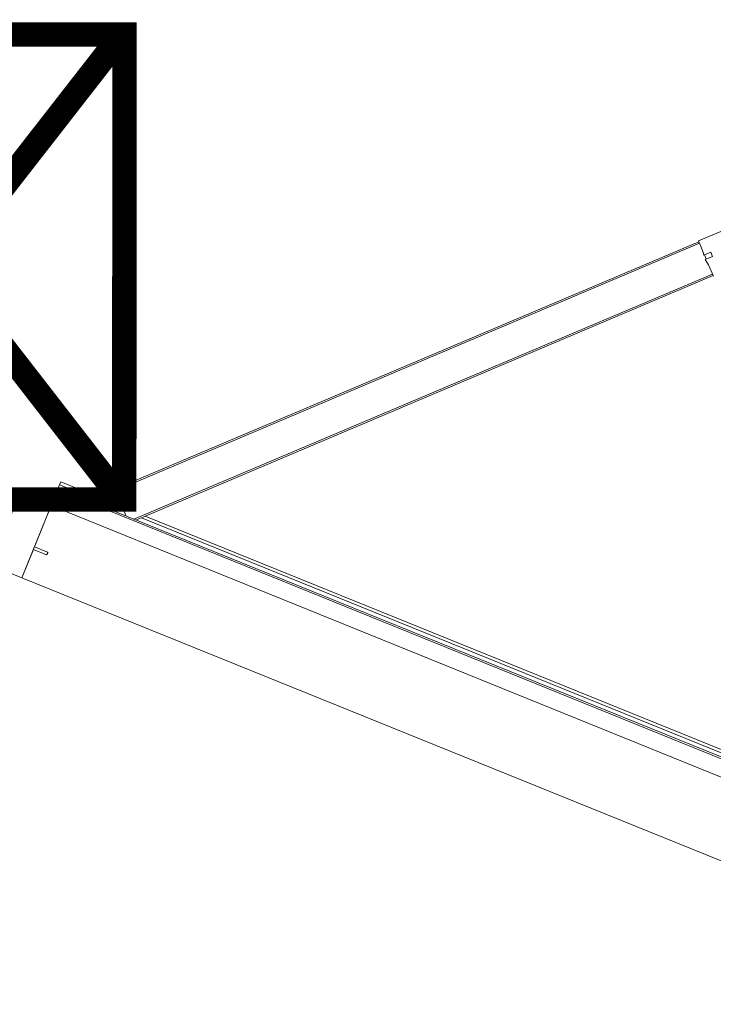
# Model space of a CAD drawing. Header units: millimetres. Extents: x 1512 to 2105, y 794 to 1149.
# Tile 37 of 256: x 1639.497 to 1640.404, y 863.256 to 864.543. Entities that reach past the tile are written whole.
import ezdxf

# ---------------------------------------------------------------- set-up
doc = ezdxf.new("R2010")
doc.units = ezdxf.units.MM
doc.layers.add('A-DOOR', color=31, linetype='Continuous', lineweight=9)
doc.styles.get("Standard").update_dxf_attribs({"font": 'arial.ttf'})

# ---------------------------------------------------------------- blocks, each defined once
blk = doc.blocks.new('5-panel_Bi-fold_external_door_10806 - Type 1-225860-همکف')
at = {"layer": 'A-DOOR'}
for p, q in [((-1.6227, 0.7434), (-1.6764, 0.6897)), ((-1.6757, 0.689), (-2.262, 0.1027)), ((-1.6743, 0.6876), (-2.2606, 0.1012)), ((-1.6764, 0.6897), (-1.6652, 0.6785)), ((-1.6757, 0.689), (-1.6743, 0.6876)), ((-1.6632, 0.675), (-1.6561, 0.6821)), ((-1.6561, 0.6821), (-1.6518, 0.6779)), ((-1.6652, 0.6785), (-1.6632, 0.675)), ((-1.6624, 0.6757), (-1.6582, 0.6715)), ((-1.6518, 0.6779), (-1.6592, 0.6705)), ((-1.6592, 0.6705), (-1.6526, 0.6659)), ((-1.6432, 0.6565), (-2.2239, 0.0757)), ((-1.6526, 0.6659), (-1.641, 0.6543)), ((-1.6432, 0.6565), (-1.6417, 0.655)), ((-1.6417, 0.655), (-2.2211, 0.0757)), ((-2.2627, 0.1034), (-2.2904, 0.0757)), ((-2.2516, 0.0922), (-2.2627, 0.1034)), ((-2.2606, 0.1012), (-2.262, 0.1027)), ((-2.2551, 0.083), (-2.248, 0.0901)), ((-2.248, 0.0901), (-2.2516, 0.0922)), ((-2.281, 0.0851), (-2.331, 0.0851)), ((-2.331, 0.0811), (-2.331, 0.0851)), ((-2.331, 0.0811), (-2.285, 0.0811)), ((-2.331, 0.0801), (-2.331, 0.0811)), ((-2.331, 0.0755), (-2.331, 0.0801)), ((-2.2509, 0.0788), (-2.2551, 0.083)), ((-2.2435, 0.0861), (-2.2509, 0.0788)), ((-2.2445, 0.0851), (-2.2488, 0.0894)), ((-2.2389, 0.0796), (-2.2435, 0.0861)), ((-2.2351, 0.0757), (-2.2389, 0.0796)), ((-2.2157, 0.0811), (-0.936, 0.0811)), ((-0.94, 0.0851), (-2.2117, 0.0851)), ((2.581, 0.0759), (-2.331, 0.0759)), ((-2.331, 0.0755), (-2.331, 0.0759)), ((-2.331, 0.0743), (-2.331, 0.0755)), ((-2.331, 0.0737), (-2.331, 0.0743)), ((2.581, 0.0737), (-2.331, 0.0737)), ((-2.331, 0.0693), (-2.331, 0.0737)), ((-2.331, 0.0538), (-2.331, 0.0693)), ((-2.331, 0.0516), (-2.375, 0.0516)), ((-2.375, 0.0516), (-2.375, -0.05)), ((-2.3461, 0.0569), (-2.3469, 0.0569)), ((-2.3461, 0.0569), (-2.3469, 0.0569)), ((-2.3461, 0.0553), (-2.3461, 0.0569)), ((-2.3461, 0.0553), (-2.3461, 0.0569)), ((-2.335, 0.0553), (-2.3461, 0.0553)), ((-2.331, 0.0569), (-2.335, 0.0569)), ((-2.335, 0.0569), (-2.335, 0.0553)), ((-2.3325, 0.0594), (-2.3325, 0.0569)), ((-2.3325, 0.0594), (-2.3325, 0.0569)), ((-2.3325, 0.0594), (-2.3325, 0.0569)), ((-2.3325, 0.0594), (-2.3325, 0.0569)), ((-2.331, 0.0516), (-2.331, 0.0538)), ((-2.331, -0.05), (-2.331, 0.0516)), ((-2.331, 0.0516), (2.581, 0.0516)), ((-2.331, -0.0065), (-2.331, 0.0516)), ((-2.3125, -0.0065), (-2.331, -0.0065)), ((-2.331, -0.05), (-2.331, -0.0102)), ((-2.331, -0.0102), (-2.3125, -0.0102)), ((-2.312, -0.0097), (-2.312, -0.007)), ((-2.375, -0.05), (-2.331, -0.05)), ((-2.331, -0.05), (2.581, -0.05))]:
    blk.add_line(p, q, dxfattribs=at)
at = {"layer": 'A-DOOR', "flags": 128}
blk.add_lwpolyline([(-2.3312, 0.0727), (-2.3315, 0.0725), (-2.3317, 0.0724), (-2.332, 0.0722), (-2.3323, 0.072), (-2.3325, 0.0718), (-2.3328, 0.0716), (-2.333, 0.0714), (-2.3332, 0.0712), (-2.3335, 0.0709), (-2.3337, 0.0707), (-2.3339, 0.0704), (-2.3341, 0.0702), (-2.3342, 0.0699), (-2.3344, 0.0696), (-2.3346, 0.0694), (-2.3347, 0.0691), (-2.3348, 0.0688), (-2.335, 0.0685), (-2.3351, 0.0682), (-2.3352, 0.0679), (-2.3352, 0.0676), (-2.3353, 0.0673), (-2.3354, 0.067), (-2.3354, 0.0666), (-2.3355, 0.0663), (-2.3355, 0.066), (-2.3355, 0.0657), (-2.3355, 0.0654), (-2.3355, 0.065), (-2.3355, 0.0647), (-2.3354, 0.0644), (-2.3354, 0.0641), (-2.3353, 0.0638), (-2.3352, 0.0635), (-2.3351, 0.0632), (-2.335, 0.0629), (-2.3349, 0.0626), (-2.3348, 0.0623), (-2.3346, 0.062), (-2.3345, 0.0617), (-2.3343, 0.0614), (-2.3342, 0.0612), (-2.334, 0.0609), (-2.3338, 0.0606), (-2.3336, 0.0604), (-2.3334, 0.0602), (-2.3331, 0.0599), (-2.3329, 0.0597), (-2.3327, 0.0595), (-2.3324, 0.0593), (-2.3322, 0.0591), (-2.3319, 0.0589), (-2.3316, 0.0587), (-2.3313, 0.0586), (-2.3311, 0.0584)], dxfattribs=at)
blk.add_lwpolyline([(-2.3312, 0.0727), (-2.3315, 0.0725), (-2.3317, 0.0724), (-2.332, 0.0722), (-2.3323, 0.072), (-2.3325, 0.0718), (-2.3328, 0.0716), (-2.333, 0.0714), (-2.3332, 0.0712), (-2.3335, 0.0709), (-2.3337, 0.0707), (-2.3339, 0.0704), (-2.3341, 0.0702), (-2.3342, 0.0699), (-2.3344, 0.0696), (-2.3346, 0.0694), (-2.3347, 0.0691), (-2.3348, 0.0688), (-2.335, 0.0685), (-2.3351, 0.0682), (-2.3352, 0.0679), (-2.3352, 0.0676), (-2.3353, 0.0673), (-2.3354, 0.067), (-2.3354, 0.0666), (-2.3355, 0.0663), (-2.3355, 0.066), (-2.3355, 0.0657), (-2.3355, 0.0654), (-2.3355, 0.065), (-2.3355, 0.0647), (-2.3354, 0.0644), (-2.3354, 0.0641), (-2.3353, 0.0638), (-2.3352, 0.0635), (-2.3351, 0.0632), (-2.335, 0.0629), (-2.3349, 0.0626), (-2.3348, 0.0623), (-2.3346, 0.062), (-2.3345, 0.0617), (-2.3343, 0.0614), (-2.3342, 0.0612), (-2.334, 0.0609), (-2.3338, 0.0606), (-2.3336, 0.0604), (-2.3334, 0.0602), (-2.3331, 0.0599), (-2.3329, 0.0597), (-2.3327, 0.0595), (-2.3324, 0.0593), (-2.3322, 0.0591), (-2.3319, 0.0589), (-2.3316, 0.0587), (-2.3313, 0.0586), (-2.3311, 0.0584)], dxfattribs=at)
blk.add_lwpolyline([(-2.3312, 0.0727), (-2.3315, 0.0725), (-2.3317, 0.0724), (-2.332, 0.0722), (-2.3323, 0.072), (-2.3325, 0.0718), (-2.3328, 0.0716), (-2.333, 0.0714), (-2.3332, 0.0712), (-2.3335, 0.0709), (-2.3337, 0.0707), (-2.3339, 0.0704), (-2.3341, 0.0702), (-2.3342, 0.0699), (-2.3344, 0.0696), (-2.3346, 0.0694), (-2.3347, 0.0691), (-2.3348, 0.0688), (-2.335, 0.0685), (-2.3351, 0.0682), (-2.3352, 0.0679), (-2.3352, 0.0676), (-2.3353, 0.0673), (-2.3354, 0.067), (-2.3354, 0.0666), (-2.3355, 0.0663), (-2.3355, 0.066), (-2.3355, 0.0657), (-2.3355, 0.0654), (-2.3355, 0.065), (-2.3355, 0.0647), (-2.3354, 0.0644), (-2.3354, 0.0641), (-2.3353, 0.0638), (-2.3352, 0.0635), (-2.3351, 0.0632), (-2.335, 0.0629), (-2.3349, 0.0626), (-2.3348, 0.0623), (-2.3346, 0.062), (-2.3345, 0.0617), (-2.3343, 0.0614), (-2.3342, 0.0612), (-2.334, 0.0609), (-2.3338, 0.0606), (-2.3336, 0.0604), (-2.3334, 0.0602), (-2.3331, 0.0599), (-2.3329, 0.0597), (-2.3327, 0.0595), (-2.3324, 0.0593), (-2.3322, 0.0591), (-2.3319, 0.0589), (-2.3316, 0.0587), (-2.3313, 0.0586), (-2.3311, 0.0584)], dxfattribs=at)
blk.add_lwpolyline([(-2.3312, 0.0727), (-2.3315, 0.0725), (-2.3317, 0.0724), (-2.332, 0.0722), (-2.3323, 0.072), (-2.3325, 0.0718), (-2.3328, 0.0716), (-2.333, 0.0714), (-2.3332, 0.0712), (-2.3335, 0.0709), (-2.3337, 0.0707), (-2.3339, 0.0704), (-2.3341, 0.0702), (-2.3342, 0.0699), (-2.3344, 0.0696), (-2.3346, 0.0694), (-2.3347, 0.0691), (-2.3348, 0.0688), (-2.335, 0.0685), (-2.3351, 0.0682), (-2.3352, 0.0679), (-2.3352, 0.0676), (-2.3353, 0.0673), (-2.3354, 0.067), (-2.3354, 0.0666), (-2.3355, 0.0663), (-2.3355, 0.066), (-2.3355, 0.0657), (-2.3355, 0.0654), (-2.3355, 0.065), (-2.3355, 0.0647), (-2.3354, 0.0644), (-2.3354, 0.0641), (-2.3353, 0.0638), (-2.3352, 0.0635), (-2.3351, 0.0632), (-2.335, 0.0629), (-2.3349, 0.0626), (-2.3348, 0.0623), (-2.3346, 0.062), (-2.3345, 0.0617), (-2.3343, 0.0614), (-2.3342, 0.0612), (-2.334, 0.0609), (-2.3338, 0.0606), (-2.3336, 0.0604), (-2.3334, 0.0602), (-2.3331, 0.0599), (-2.3329, 0.0597), (-2.3327, 0.0595), (-2.3324, 0.0593), (-2.3322, 0.0591), (-2.3319, 0.0589), (-2.3316, 0.0587), (-2.3313, 0.0586), (-2.3311, 0.0584)], dxfattribs=at)
blk.add_lwpolyline([(-2.3312, 0.0727), (-2.3315, 0.0725), (-2.3317, 0.0724), (-2.332, 0.0722), (-2.3323, 0.072), (-2.3325, 0.0718), (-2.3328, 0.0716), (-2.333, 0.0714), (-2.3332, 0.0712), (-2.3335, 0.0709), (-2.3337, 0.0707), (-2.3339, 0.0704), (-2.3341, 0.0702), (-2.3342, 0.0699), (-2.3344, 0.0696), (-2.3346, 0.0694), (-2.3347, 0.0691), (-2.3348, 0.0688), (-2.335, 0.0685), (-2.3351, 0.0682), (-2.3352, 0.0679), (-2.3352, 0.0676), (-2.3353, 0.0673), (-2.3354, 0.067), (-2.3354, 0.0666), (-2.3355, 0.0663), (-2.3355, 0.066), (-2.3355, 0.0657), (-2.3355, 0.0654), (-2.3355, 0.065), (-2.3355, 0.0647), (-2.3354, 0.0644), (-2.3354, 0.0641), (-2.3353, 0.0638), (-2.3352, 0.0635), (-2.3351, 0.0632), (-2.335, 0.0629), (-2.3349, 0.0626), (-2.3348, 0.0623), (-2.3346, 0.062), (-2.3345, 0.0617), (-2.3343, 0.0614), (-2.3342, 0.0612), (-2.334, 0.0609), (-2.3338, 0.0606), (-2.3336, 0.0604), (-2.3334, 0.0602), (-2.3331, 0.0599), (-2.3329, 0.0597), (-2.3327, 0.0595), (-2.3324, 0.0593), (-2.3322, 0.0591), (-2.3319, 0.0589), (-2.3316, 0.0587), (-2.3313, 0.0586), (-2.3311, 0.0584)], dxfattribs=at)
blk.add_lwpolyline([(-2.3312, 0.0727), (-2.3315, 0.0725), (-2.3317, 0.0724), (-2.332, 0.0722), (-2.3323, 0.072), (-2.3325, 0.0718), (-2.3328, 0.0716), (-2.333, 0.0714), (-2.3332, 0.0712), (-2.3335, 0.0709), (-2.3337, 0.0707), (-2.3339, 0.0704), (-2.3341, 0.0702), (-2.3342, 0.0699), (-2.3344, 0.0696), (-2.3346, 0.0694), (-2.3347, 0.0691), (-2.3348, 0.0688), (-2.335, 0.0685), (-2.3351, 0.0682), (-2.3352, 0.0679), (-2.3352, 0.0676), (-2.3353, 0.0673), (-2.3354, 0.067), (-2.3354, 0.0666), (-2.3355, 0.0663), (-2.3355, 0.066), (-2.3355, 0.0657), (-2.3355, 0.0654), (-2.3355, 0.065), (-2.3355, 0.0647), (-2.3354, 0.0644), (-2.3354, 0.0641), (-2.3353, 0.0638), (-2.3352, 0.0635), (-2.3351, 0.0632), (-2.335, 0.0629), (-2.3349, 0.0626), (-2.3348, 0.0623), (-2.3346, 0.062), (-2.3345, 0.0617), (-2.3343, 0.0614), (-2.3342, 0.0612), (-2.334, 0.0609), (-2.3338, 0.0606), (-2.3336, 0.0604), (-2.3334, 0.0602), (-2.3331, 0.0599), (-2.3329, 0.0597), (-2.3327, 0.0595), (-2.3324, 0.0593), (-2.3322, 0.0591), (-2.3319, 0.0589), (-2.3316, 0.0587), (-2.3313, 0.0586), (-2.3311, 0.0584)], dxfattribs=at)
blk.add_lwpolyline([(-2.3312, 0.0727), (-2.3315, 0.0725), (-2.3317, 0.0724), (-2.332, 0.0722), (-2.3323, 0.072), (-2.3325, 0.0718), (-2.3328, 0.0716), (-2.333, 0.0714), (-2.3332, 0.0712), (-2.3335, 0.0709), (-2.3337, 0.0707), (-2.3339, 0.0704), (-2.3341, 0.0702), (-2.3342, 0.0699), (-2.3344, 0.0696), (-2.3346, 0.0694), (-2.3347, 0.0691), (-2.3348, 0.0688), (-2.335, 0.0685), (-2.3351, 0.0682), (-2.3352, 0.0679), (-2.3352, 0.0676), (-2.3353, 0.0673), (-2.3354, 0.067), (-2.3354, 0.0666), (-2.3355, 0.0663), (-2.3355, 0.066), (-2.3355, 0.0657), (-2.3355, 0.0654), (-2.3355, 0.065), (-2.3355, 0.0647), (-2.3354, 0.0644), (-2.3354, 0.0641), (-2.3353, 0.0638), (-2.3352, 0.0635), (-2.3351, 0.0632), (-2.335, 0.0629), (-2.3349, 0.0626), (-2.3348, 0.0623), (-2.3346, 0.062), (-2.3345, 0.0617), (-2.3343, 0.0614), (-2.3342, 0.0612), (-2.334, 0.0609), (-2.3338, 0.0606), (-2.3336, 0.0604), (-2.3334, 0.0602), (-2.3331, 0.0599), (-2.3329, 0.0597), (-2.3327, 0.0595), (-2.3324, 0.0593), (-2.3322, 0.0591), (-2.3319, 0.0589), (-2.3316, 0.0587), (-2.3313, 0.0586), (-2.3311, 0.0584)], dxfattribs=at)
blk.add_lwpolyline([(-2.3312, 0.0727), (-2.3315, 0.0725), (-2.3317, 0.0724), (-2.332, 0.0722), (-2.3323, 0.072), (-2.3325, 0.0718), (-2.3328, 0.0716), (-2.333, 0.0714), (-2.3332, 0.0712), (-2.3335, 0.0709), (-2.3337, 0.0707), (-2.3339, 0.0704), (-2.3341, 0.0702), (-2.3342, 0.0699), (-2.3344, 0.0696), (-2.3346, 0.0694), (-2.3347, 0.0691), (-2.3348, 0.0688), (-2.335, 0.0685), (-2.3351, 0.0682), (-2.3352, 0.0679), (-2.3352, 0.0676), (-2.3353, 0.0673), (-2.3354, 0.067), (-2.3354, 0.0666), (-2.3355, 0.0663), (-2.3355, 0.066), (-2.3355, 0.0657), (-2.3355, 0.0654), (-2.3355, 0.065), (-2.3355, 0.0647), (-2.3354, 0.0644), (-2.3354, 0.0641), (-2.3353, 0.0638), (-2.3352, 0.0635), (-2.3351, 0.0632), (-2.335, 0.0629), (-2.3349, 0.0626), (-2.3348, 0.0623), (-2.3346, 0.062), (-2.3345, 0.0617), (-2.3343, 0.0614), (-2.3342, 0.0612), (-2.334, 0.0609), (-2.3338, 0.0606), (-2.3336, 0.0604), (-2.3334, 0.0602), (-2.3331, 0.0599), (-2.3329, 0.0597), (-2.3327, 0.0595), (-2.3324, 0.0593), (-2.3322, 0.0591), (-2.3319, 0.0589), (-2.3316, 0.0587), (-2.3313, 0.0586), (-2.3311, 0.0584)], dxfattribs=at)
at = {"layer": 'A-DOOR'}
for centre, radius, start, end in [((-2.3275, 0.0656), 0.007, 124.641, 235.359), ((-2.3469, 0.0499), 0.007, 90, 159.7478), ((-2.3469, 0.0499), 0.007, 90, 159.7478), ((-2.353, 0.0521), 0.0005, 159.7478, 270), ((-2.353, 0.0521), 0.0005, 159.7478, 270), ((-2.3275, 0.0656), 0.008, 231.3178, 244.0452), ((-2.3275, 0.0656), 0.008, 231.3178, 244.0452), ((-2.3275, 0.0656), 0.008, 231.3178, 244.0452), ((-2.3275, 0.0656), 0.008, 231.3178, 244.0452), ((-2.3125, -0.007), 0.0005, 0, 90), ((-2.3125, -0.0097), 0.0005, 270, 0)]:
    blk.add_arc(centre, radius, start, end, dxfattribs=at)

msp = doc.modelspace()

# ---------------------------------------------------------------- block references
at = {"layer": 'A-DOOR', "rotation": 337.9545470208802}
msp.add_blockref('5-panel_Bi-fold_external_door_10806 - Type 1-225860-همکف', (1641.6795, 862.9849), dxfattribs=at)

# ---------------------------------------------------------------- texts
at = {"insert": (1635.2378, 864.4486), "char_height": 0.468744, "attachment_point": 1, "rotation": 359.9545}
msp.add_mtext_dynamic_manual_height_columns('{\\fArial|b0|i0|c178|p34;اطلاعات و پذیرش}', width=3.511157, gutter_width=12.5, heights=[0], dxfattribs=at)

doc.saveas('drawing.dxf')
